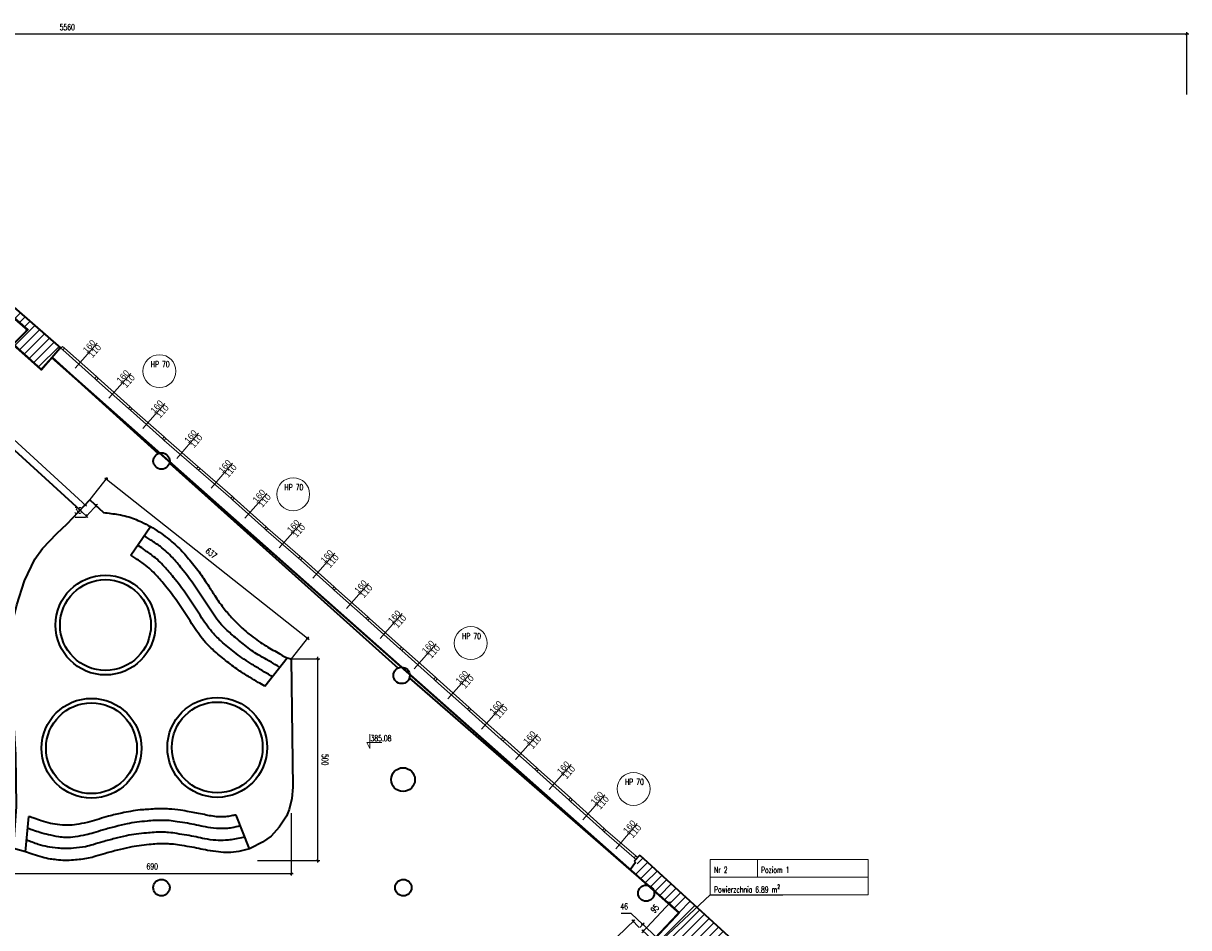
# Model space of a CAD drawing. Header units: millimetres. Extents: x 19887 to 192597, y -14203 to 39042.
# Tile 189 of 256: x 51688 to 58055, y -3774 to 1169. Entities that reach past the tile are written whole.
import ezdxf
from ezdxf import colors
from ezdxf.entities.mleader import LeaderData, LeaderLine
from ezdxf.math import Vec2, Vec3

# ---------------------------------------------------------------- set-up
doc = ezdxf.new("R2010")
doc.units = ezdxf.units.MM
doc.linetypes.add('DASHED2', pattern=[9.525, 6.35, -3.175])
doc.layers.get('Defpoints').update_dxf_attribs({"color": 4})
for name, color, linetype in [('A_DBA-RAMKI', 6, 'Continuous'), ('Wymiarowanie', 3, 'Continuous'), ('Wypełnienie', 252, 'Continuous')]:
    doc.layers.add(name, color=color, linetype=linetype)
for name, color, linetype, lineweight in [('Basen_rzut_poziom_1_obrys', 252, 'Continuous', 35), ('Kolobrzeg_rzut_hala_poziom_1', 252, 'Continuous', 35), ('koty wysokościowe', 252, 'Continuous', 0), ('Okna', 252, 'Continuous', 5), ('Schody', 252, 'Continuous', 5), ('Tabela', 1, 'Continuous', 0)]:
    doc.layers.add(name, color=color, linetype=linetype, lineweight=lineweight)
doc.styles.add('ROMANS', font='romans.shx', dxfattribs={"width": 0.6})
doc.styles.get("Standard").update_dxf_attribs({"font": 'arial.ttf'})
doc.dimstyles.new('000001FB70622F18', dxfattribs={"dimtxt": 20, "dimasz": 5, "dimexe": 5, "dimexo": 1, "dimgap": 20, "dimtad": 1, "dimtoh": 1, "dimdec": 0, "dimtxsty": 'Standard', "dimblk": 'OBLIQUE', "dimcen": 0, "dimdle": 5, "dimclrd": 252, "dimclre": 252, "dimclrt": 252, "dimadec": 0, "dimazin": 0, "dimtfac": 1, "dimtdec": 0, "dimtmove": 0, "dimatfit": 3, "dimldrblk": 'OBLIQUE', "dimfxl": 150, "dimfxlon": 1, "dimlwd": 25, "dimlwe": 25, "dimarcsym": 1})

# ---------------------------------------------------------------- blocks, each defined once
blk = doc.blocks.new('_Oblique')
at = {"color": 0, "linetype": 'ByBlock', "lineweight": -2}
blk.add_line((-0.5, -0.5), (0.5, 0.5), dxfattribs=at)
blk = doc.blocks.new('*D604')
at = {"layer": 'Defpoints', "color": 0}
for p in [(2641.8, -379.8), (3081.1, -3077.2), (2641.8, -3106.2)]:
    blk.add_point(p, dxfattribs=at)
at = {"layer": 'Wymiarowanie', "color": 252, "linetype": 'Continuous', "lineweight": 25}
for p, q in [((2641.8, -2956.2), (2641.8, -3111.2)), ((3081.1, -3078.2), (3081.1, -3111.2)), ((3086.1, -3106.2), (2636.8, -3106.2))]:
    blk.add_line(p, q, dxfattribs=at)
at = {"layer": 'Wymiarowanie', "color": 252, "linetype": 'ByBlock', "lineweight": 25, "xscale": 5, "yscale": 5, "zscale": 5, "rotation": 180}
blk.add_blockref('_Oblique', (2641.8, -3106.2), dxfattribs=at)
at = {"layer": 'Wymiarowanie', "color": 252, "linetype": 'ByBlock', "lineweight": 25, "xscale": 5, "yscale": 5, "zscale": 5}
blk.add_blockref('_Oblique', (3081.1, -3106.2), dxfattribs=at)
at = {"layer": 'Wymiarowanie', "color": 252, "insert": (2861.5, -3088.7), "char_height": 15, "attachment_point": 5, "style": 'ROMANS'}
blk.add_mtext('439', dxfattribs=at)
blk = doc.blocks.new('*D672')
at = {"layer": 'Defpoints', "color": 0}
for p in [(3064.4, -2078.9), (3079.8, -2095), (2866.8, -2298.8)]:
    blk.add_point(p, dxfattribs=at)
at = {"layer": 'Wymiarowanie', "color": 252, "linetype": 'Continuous', "lineweight": 25}
for p, q in [((2847.8, -2286.1), (3068, -2075.4)), ((3079.1, -2094.3), (3060.9, -2075.3)), ((2866.1, -2298), (2848, -2279.1))]:
    blk.add_line(p, q, dxfattribs=at)
at = {"layer": 'Wymiarowanie', "color": 252, "linetype": 'ByBlock', "lineweight": 25, "xscale": 5, "yscale": 5, "zscale": 5}
for p, rotation in [((3064.4, -2078.9), 43.74194515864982), ((2851.4, -2282.7), 223.7419451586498)]:
    blk.add_blockref('_Oblique', p, dxfattribs=dict(at, rotation=rotation))
at = {"layer": 'Wymiarowanie', "color": 252, "insert": (2945.8, -2168.1), "char_height": 15, "attachment_point": 5, "rotation": 43.7419, "style": 'ROMANS'}
blk.add_mtext('295', dxfattribs=at)
blk = doc.blocks.new('*D675')
at = {"layer": 'Defpoints', "color": 0}
for p in [(3079.8, -2095), (3113.4, -2126.7), (3121.3, -2118.3)]:
    blk.add_point(p, dxfattribs=at)
at = {"layer": 'Wymiarowanie', "color": 252, "linetype": 'Continuous', "lineweight": 25}
for p, q in [((3058.9, -2059.5), (3034.4, -2059.5)), ((3087.7, -2086.6), (3058.9, -2059.5)), ((3080.5, -2094.3), (3091.1, -2083)), ((3084, -2083.2), (3124.9, -2121.8)), ((3114.1, -2126), (3124.7, -2114.7))]:
    blk.add_line(p, q, dxfattribs=at)
at = {"layer": 'Wymiarowanie', "color": 252, "linetype": 'ByBlock', "lineweight": 25, "xscale": 5, "yscale": 5, "zscale": 5}
for p, rotation in [((3087.7, -2086.6), 136.6452159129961), ((3121.3, -2118.3), 316.6452159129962)]:
    blk.add_blockref('_Oblique', p, dxfattribs=dict(at, rotation=rotation))
at = {"layer": 'Wymiarowanie', "color": 252, "insert": (3041.6, -2042), "char_height": 15, "attachment_point": 5, "style": 'ROMANS'}
blk.add_mtext('46', dxfattribs=at)
blk = doc.blocks.new('*D676')
at = {"layer": 'Defpoints', "color": 0}
for p in [(3154.2, -2034.6), (3178.6, -2057.6), (3113.4, -2126.7)]:
    blk.add_point(p, dxfattribs=at)
at = {"layer": 'Wymiarowanie', "color": 252, "linetype": 'Continuous', "lineweight": 25}
for p, q in [((3085.5, -2107.3), (3157.6, -2031)), ((3177.8, -2056.9), (3150.5, -2031.2)), ((3112.7, -2126), (3085.3, -2100.2))]:
    blk.add_line(p, q, dxfattribs=at)
at = {"layer": 'Wymiarowanie', "color": 252, "linetype": 'ByBlock', "lineweight": 25, "xscale": 5, "yscale": 5, "zscale": 5}
for p, rotation in [((3154.2, -2034.6), 46.6601387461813), ((3089, -2103.7), 226.6601387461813)]:
    blk.add_blockref('_Oblique', p, dxfattribs=dict(at, rotation=rotation))
at = {"layer": 'Wymiarowanie', "color": 252, "insert": (3117.8, -2047.6), "char_height": 15, "attachment_point": 5, "rotation": 46.6601, "style": 'ROMANS'}
blk.add_mtext('95', dxfattribs=at)
blk = doc.blocks.new('*D776')
at = {"layer": 'Defpoints', "color": 0}
for p in [(2214.6, -1427.4), (1524.8, -1898.2), (2214.6, -1960.2)]:
    blk.add_point(p, dxfattribs=at)
at = {"layer": 'Wymiarowanie', "color": 252, "linetype": 'Continuous', "lineweight": 25}
for p, q in [((2214.6, -1810.2), (2214.6, -1965.2)), ((1524.8, -1899.2), (1524.8, -1965.2)), ((1519.8, -1960.2), (2219.6, -1960.2))]:
    blk.add_line(p, q, dxfattribs=at)
at = {"layer": 'Wymiarowanie', "color": 252, "linetype": 'ByBlock', "lineweight": 25, "xscale": 5, "yscale": 5, "zscale": 5, "rotation": 180}
blk.add_blockref('_Oblique', (1524.8, -1960.2), dxfattribs=at)
at = {"layer": 'Wymiarowanie', "color": 252, "linetype": 'ByBlock', "lineweight": 25, "xscale": 5, "yscale": 5, "zscale": 5}
blk.add_blockref('_Oblique', (2214.6, -1960.2), dxfattribs=at)
at = {"layer": 'Wymiarowanie', "color": 252, "insert": (1869.7, -1942.7), "char_height": 15, "attachment_point": 5, "style": 'ROMANS'}
blk.add_mtext('690', dxfattribs=at)
blk = doc.blocks.new('*D777')
at = {"layer": 'Defpoints', "color": 0}
for p in [(2214.6, -1427.4), (2281.2, -1427.4), (1648.6, -1927.8)]:
    blk.add_point(p, dxfattribs=at)
at = {"layer": 'Wymiarowanie', "color": 252, "linetype": 'Continuous', "lineweight": 25}
for p, q in [((2215.6, -1427.4), (2286.2, -1427.4)), ((2281.2, -1932.8), (2281.2, -1422.4)), ((2131.2, -1927.8), (2286.2, -1927.8))]:
    blk.add_line(p, q, dxfattribs=at)
at = {"layer": 'Wymiarowanie', "color": 252, "linetype": 'ByBlock', "lineweight": 25, "xscale": 5, "yscale": 5, "zscale": 5}
for p, rotation in [((2281.2, -1427.4), 90), ((2281.2, -1927.8), 270)]:
    blk.add_blockref('_Oblique', p, dxfattribs=dict(at, rotation=rotation))
at = {"layer": 'Wymiarowanie', "color": 252, "insert": (2298.7, -1677.6), "char_height": 15, "attachment_point": 5, "rotation": 270, "style": 'ROMANS'}
blk.add_mtext('500', dxfattribs=at)
blk = doc.blocks.new('*D771')
at = {"layer": 'Defpoints', "color": 0}
for p in [(1714.9, -1032), (2255.4, -1376.2), (2214.6, -1427.6)]:
    blk.add_point(p, dxfattribs=at)
at = {"layer": 'Wymiarowanie', "color": 252, "linetype": 'Continuous', "lineweight": 25}
for p, q in [((1715.5, -1031.2), (1758.7, -976.6)), ((1751.7, -977.4), (2259.3, -1379.3)), ((2215.3, -1426.8), (2258.5, -1372.3))]:
    blk.add_line(p, q, dxfattribs=at)
at = {"layer": 'Wymiarowanie', "color": 252, "linetype": 'ByBlock', "lineweight": 25, "xscale": 5, "yscale": 5, "zscale": 5}
for p, rotation in [((1755.6, -980.5), 141.6300601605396), ((2255.4, -1376.2), 321.6300601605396)]:
    blk.add_blockref('_Oblique', p, dxfattribs=dict(at, rotation=rotation))
at = {"layer": 'Wymiarowanie', "color": 252, "insert": (2016.4, -1164.6), "char_height": 15, "attachment_point": 5, "rotation": 321.6301, "style": 'ROMANS'}
blk.add_mtext('637', dxfattribs=at)
blk = doc.blocks.new('*D779')
at = {"layer": 'Defpoints', "color": 0}
for p in [(1230.4, -637.9), (1690.7, -1057.8), (1703.1, -1044.2)]:
    blk.add_point(p, dxfattribs=at)
at = {"layer": 'Wymiarowanie', "color": 252, "linetype": 'Continuous', "lineweight": 25}
for p, q in [((1231.1, -637.1), (1246.2, -620.6)), ((1239.1, -620.9), (1706.8, -1047.6)), ((1691.4, -1057.1), (1706.5, -1040.5))]:
    blk.add_line(p, q, dxfattribs=at)
at = {"layer": 'Wymiarowanie', "color": 252, "linetype": 'ByBlock', "lineweight": 25, "xscale": 5, "yscale": 5, "zscale": 5}
for p, rotation in [((1242.8, -624.3), 137.6250679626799), ((1703.1, -1044.2), 317.6250679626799)]:
    blk.add_blockref('_Oblique', p, dxfattribs=dict(at, rotation=rotation))
at = {"layer": 'Wymiarowanie', "color": 252, "insert": (1484.8, -821.3), "char_height": 15, "attachment_point": 5, "rotation": 317.6251, "style": 'ROMANS'}
blk.add_mtext('623', dxfattribs=at)
blk = doc.blocks.new('*D780')
at = {"layer": 'Defpoints', "color": 0}
for p in [(1714.9, -1032), (1690.7, -1057.8), (1706.2, -1072.3)]:
    blk.add_point(p, dxfattribs=at)
at = {"layer": 'Wymiarowanie', "color": 252, "linetype": 'Continuous', "lineweight": 25}
for p, q in [((1715.6, -1032.6), (1734.1, -1049.9)), ((1691.5, -1058.5), (1709.9, -1075.8)), ((1733.8, -1042.8), (1706.2, -1072.3)), ((1702.8, -1076), (1678.2, -1076)), ((1706.2, -1072.3), (1702.8, -1076))]:
    blk.add_line(p, q, dxfattribs=at)
at = {"layer": 'Wymiarowanie', "color": 252, "linetype": 'ByBlock', "lineweight": 25, "xscale": 5, "yscale": 5, "zscale": 5}
for p, rotation in [((1706.2, -1072.3), 226.9312995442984), ((1730.4, -1046.5), 46.93129954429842)]:
    blk.add_blockref('_Oblique', p, dxfattribs=dict(at, rotation=rotation))
at = {"layer": 'Wymiarowanie', "color": 252, "insert": (1685.5, -1058.5), "char_height": 15, "attachment_point": 5, "style": 'ROMANS'}
blk.add_mtext('35', dxfattribs=at)
blk = doc.blocks.new('*D985')
at = {"layer": 'Defpoints', "color": 0}
for p in [(-1121.1, 124.6), (4438.5, -3063.7), (-1121.1, -3458.5)]:
    blk.add_point(p, dxfattribs=at)
at = {"layer": 'Wymiarowanie', "color": 252, "linetype": 'Continuous', "lineweight": 25}
for p, q in [((4443.5, 124.6), (-1126.1, 124.6)), ((-1121.1, -25.4), (-1121.1, 129.6)), ((4438.5, -25.4), (4438.5, 129.6))]:
    blk.add_line(p, q, dxfattribs=at)
at = {"layer": 'Wymiarowanie', "color": 252, "linetype": 'ByBlock', "lineweight": 25, "xscale": 5, "yscale": 5, "zscale": 5, "rotation": 180}
blk.add_blockref('_Oblique', (-1121.1, 124.6), dxfattribs=at)
at = {"layer": 'Wymiarowanie', "color": 252, "linetype": 'ByBlock', "lineweight": 25, "xscale": 5, "yscale": 5, "zscale": 5}
blk.add_blockref('_Oblique', (4438.5, 124.6), dxfattribs=at)
at = {"layer": 'Wymiarowanie', "color": 252, "insert": (1658.7, 142.1), "char_height": 15, "attachment_point": 5, "style": 'ROMANS'}
blk.add_mtext('5560', dxfattribs=at)
blk = doc.blocks.new('A$C7bb86cbb')
at = {"layer": 'Kolobrzeg_rzut_hala_poziom_1'}
for p, q in [((-15015, 13012, 0), (-14561, 13536, 0)), ((-14561, 13536, 0), (-14531, 13539, 0)), ((-153, 944), (-297, 793, 0)), ((-268, 765, 0), (-400, 582)), ((-297, 793, 0), (-268, 765, 0))]:
    blk.add_line(p, q, dxfattribs=at)
at = {"layer": 'Kolobrzeg_rzut_hala_poziom_1', "elevation": 0}
blk.add_lwpolyline([(-14716, 13278), (-12114, 10925)], dxfattribs=at)
at = {"layer": 'Kolobrzeg_rzut_hala_poziom_1'}
blk.add_circle((0, 0), 201, dxfattribs=at)
at = {"layer": 'Okna', "elevation": 0}
for points in [[(-13634, 13663), (-14179, 13044)], [(-13692, 12789), (-14487, 13498)], [(-13651, 12833), (-14446, 13542)], [(-12853, 12039), (-13648, 12748)], [(-12812, 12083), (-13607, 12792)], [(-12795, 12913), (-13340, 12294)], [(-11956, 12163), (-12501, 11544)], [(-12014, 11289), (-12809, 11998)], [(-11973, 11333), (-12768, 12042)], [(-11123, 10595), (-11929, 11292)], [(-11117, 11425), (-11654, 10799)], [(-11164, 10550), (-11970, 11248)], [(-10315, 9811), (-11119, 10510)], [(-10275, 9856), (-11079, 10554)], [(-10268, 10686), (-10805, 10060)], [(-9417, 9932), (-9965, 9316)], [(-9479, 9058), (-10270, 9771)], [(-9439, 9103), (-10230, 9816)], [(-8630, 8319), (-9434, 9018)], [(-8590, 8364), (-9394, 9063)], [(-8564, 9193), (-9115, 8579)], [(-7734, 8444), (-8279, 7825)], [(-7792, 7570), (-8586, 8279)], [(-7751, 7614), (-8546, 8323)], [(-6953, 6820), (-7748, 7529)], [(-6912, 6864), (-7707, 7573)], [(-6895, 7694), (-7440, 7075)], [(-6114, 6070), (-6909, 6779)], [(-6073, 6114), (-6868, 6823)], [(-6056, 6944), (-6601, 6325)], [(-5217, 6195), (-5762, 5575)], [(-5275, 5320), (-6070, 6029)], [(-5235, 5364), (-6029, 6073)], [(-4436, 4570), (-5231, 5279)], [(-4396, 4614), (-5190, 5323)], [(-4378, 5445), (-4923, 4825)], [(-3540, 4695), (-4085, 4075)], [(-3598, 3820), (-4392, 4529)], [(-3557, 3864), (-4352, 4573)], [(-2759, 3070), (-3554, 3780)], [(-2718, 3114), (-3513, 3824)], [(-2701, 3945), (-3246, 3325)], [(-1862, 3195), (-2407, 2576)], [(-1920, 2320), (-2715, 3030)], [(-1879, 2365), (-2674, 3074)], [(-1042, 1609), (-1835, 2324)], [(-1024, 2442), (-1569, 1823)], [(-1083, 1565), (-1876, 2280)], [(-296, 881), (-1039, 1524)], [(-256, 925), (-999, 1569)], [(-222, 1732), (-755, 1102)]]:
    blk.add_lwpolyline(points, dxfattribs=at)
for points in [[(-14531, 13539), (-14490, 13583), (-14446, 13542), (-14487, 13498)], [(-13692, 12789), (-13651, 12833), (-13607, 12792), (-13648, 12748)], [(-12853, 12039), (-12812, 12083), (-12768, 12042), (-12809, 11998)], [(-12014, 11289), (-11973, 11333), (-11929, 11292), (-11970, 11248)], [(-11164, 10550), (-11123, 10595), (-11079, 10554), (-11119, 10510)], [(-10315, 9811), (-10275, 9856), (-10230, 9816), (-10270, 9771)], [(-9479, 9058), (-9439, 9103), (-9394, 9063), (-9434, 9018)], [(-8630, 8319), (-8590, 8364), (-8546, 8323), (-8586, 8279)], [(-7792, 7570), (-7751, 7614), (-7707, 7573), (-7748, 7529)], [(-6953, 6820), (-6912, 6864), (-6868, 6823), (-6909, 6779)], [(-6114, 6070), (-6073, 6114), (-6029, 6073), (-6070, 6029)], [(-5275, 5320), (-5235, 5364), (-5190, 5323), (-5231, 5279)], [(-4436, 4570), (-4396, 4614), (-4352, 4573), (-4392, 4529)], [(-3598, 3820), (-3557, 3864), (-3513, 3824), (-3554, 3780)], [(-2759, 3070), (-2718, 3114), (-2674, 3074), (-2715, 3030)], [(-1920, 2320), (-1879, 2365), (-1835, 2324), (-1876, 2280)], [(-1083, 1565), (-1042, 1609), (-998, 1568), (-1039, 1524)], [(-296, 881), (-256, 925), (-212, 884), (-252, 840)]]:
    blk.add_lwpolyline(points, close=True, dxfattribs=at)
at = {"layer": 'Okna', "char_height": 150, "width": 335.75, "attachment_point": 3}
for s, insert, rotation in [('160', (-13773, 13767, 0), 48.6566), ('110', (-13631, 13648, 0), 48.6566), ('160', (-12934, 13017, 0), 48.6566), ('110', (-12792, 12898, 0), 48.6566), ('160', (-12095, 12268, 0), 48.6566), ('110', (-11953, 12148, 0), 48.6566), ('160', (-11257, 11528, 0), 49.4019), ('110', (-11114, 11410, 0), 49.4019), ('160', (-10408, 10789, 0), 49.4019), ('110', (-10266, 10671, 0), 49.4019), ('160', (-9560, 10050, 0), 49.4019), ('110', (-9417, 9932, 0), 49.4019), ('160', (-8702, 9298, 0), 48.0846), ('110', (-8561, 9178, 0), 48.0846), ('160', (-7872, 8548, 0), 48.6566), ('110', (-7731, 8429, 0), 48.6566), ('160', (-7034, 7798, 0), 48.6566), ('110', (-6892, 7679, 0), 48.6566), ('160', (-6195, 7049, 0), 48.6566), ('110', (-6053, 6929, 0), 48.6566), ('160', (-5356, 6299, 0), 48.6566), ('110', (-5215, 6180, 0), 48.6566), ('160', (-4517, 5549, 0), 48.6566), ('110', (-4376, 5430, 0), 48.6566), ('160', (-3678, 4799, 0), 48.6566), ('110', (-3537, 4680, 0), 48.6566), ('160', (-2840, 4049, 0), 48.6566), ('110', (-2698, 3930, 0), 48.6566), ('160', (-2001, 3299, 0), 48.6566), ('110', (-1859, 3180, 0), 48.6566), ('160', (-1163, 2546, 0), 48.6566), ('110', (-1021, 2427, 0), 48.6566), ('160', (-363, 1834, 0), 49.7994), ('110', (-219, 1717, 0), 49.7994)]:
    blk.add_mtext(s, dxfattribs=dict(at, insert=insert, rotation=rotation))
blk = doc.blocks.new('G$CF5E15B28')
at = {"layer": 'Wypełnienie'}
h = blk.add_hatch(dxfattribs=at)
h.set_pattern_fill('ANSI31', color=253, scale=5, angle=90)
h.set_pattern_definition([(45, (-771.488, -5161.708), (-11.22532, 11.22532), [])])
h.paths.add_polyline_path([(1287.6, -37.3), (1247.1, -37.2), (1249.7, -337.1), (1287, -369.8), (1560.7, -609.5), (1524.8, -645.7), (1594.7, -708), (1641.6, -653.9), (1287.1, -344.7)])
h = blk.add_hatch(dxfattribs=at)
h.set_pattern_fill('ANSI31', color=253, scale=5, angle=90)
h.set_pattern_definition([(45, (3252.028, -2175.285), (-11.22532, 11.22532), [])])
h.paths.add_polyline_path([(3330.2, -2225.7), (3342.3, -2238.5), (3359.1, -2222.5), (3385.1, -2194), (3242.6, -2062.6), (3128.5, -1959.1), (3087.4, -1920.6), (3059.2, -1953.5), (3178.6, -2057.6), (3113.4, -2126.7), (3251.5, -2269.3), (3166.2, -2351.5), (3045.3, -2468.1), (2986.4, -2407.5), (2978.8, -2414.9), (3041.4, -2479.2), (3081, -2439.5), (3081, -2882.3), (3100.3, -2882.3), (3100.3, -2844.2), (3108.5, -2844.2), (3109.2, -2630.8), (3485.5, -2630.8), (3485.5, -2608), (3469.4, -2608), (3469.4, -2616.8), (3372.3, -2616.8), (3372.3, -2514), (3378.1, -2514), (3378.1, -2499.2), (3355.9, -2499.2), (3357.5, -2558), (3359.3, -2616.8), (3133, -2617.5), (3133, -2598), (3108.6, -2598.5), (3108.6, -2437.7)])
at = {"layer": 'Basen_rzut_poziom_1_obrys', "color": 253, "elevation": 0}
for points in [[(1249.7, -337.1), (1560.7, -609.5), (1524.8, -645.7), (1594.7, -708), (1594.7, -708)], [(1643.2, -655.3), (1287.1, -344.7)], [(1690.7, -1057.8), (1230.9, -638.4)], [(1620.8, -677.9), (1884.9, -916.7)], [(1912.3, -941.3), (2480.5, -1449.8)], [(1554.8, -1906.7), (1524.8, -1898.2), (1532.7, -1794.5), (1530.6, -1664.9), (1521.6, -1519.3), (1517.2, -1436.9), (1518.7, -1385.6), (1526.4, -1320.5), (1533.3, -1292.9), (1552.5, -1233.4), (1578.1, -1179.1), (1597, -1152.8), (1632.4, -1115.5), (1658.8, -1092), (1714.9, -1032), (1748.6, -1063.5)], [(1816.7, -1169.4), (1865.3, -1098.5)], [(2214.6, -1427.4), (2219.2, -1746), (2216.4, -1774.3), (2209.7, -1801.2), (2202.7, -1817.7), (2184.7, -1845.4), (2165.2, -1867.2), (2143.7, -1882.5), (2114.7, -1897.4)], [(2148.9, -1494.7), (2204.6, -1424.4)], [(2508.2, -1474.9), (3059.2, -1953.5)], [(1554.8, -1906.7), (1563.4, -1818.8)], [(2114.7, -1897.4), (2111, -1899.3), (2078, -1815.1)], [(3080.9, -1914.8), (3739.5, -2516.8), (3739.9, -3060.8)], [(3059.2, -1953.5), (3059.2, -1953.5), (3100.5, -1989.6)], [(3115.1, -2002.3), (3178.6, -2057.6), (3171.2, -2065.5)], [(3113.4, -2126.7), (3171.2, -2065.5)]]:
    blk.add_lwpolyline(points, dxfattribs=at)
at = {"layer": 'Basen_rzut_poziom_1_obrys', "color": 253}
for centre, radius in [((1892.7, -935.6, 0), 20.4), ((1753.6, -1343.1, 0), 123.9), ((1753.6, -1343.1, 0), 112.8), ((2488.9, -1468.3, 0), 20.4), ((1718.8, -1649.1, 0), 123.9), ((2031.1, -1647.2, 0), 123.9), ((1718.8, -1649.1, 0), 112.8), ((2031.1, -1647.2, 0), 112.8), ((2492.5, -1727.1, 0), 29.5), ((1892.6, -1995.4, 0), 20.5), ((2493.3, -1995.4, 0), 20.5)]:
    blk.add_circle(centre, radius, dxfattribs=at)
for points in [[(1748.6, -1063.5, 0), (1785.6, -1068.6, 0), (1806.9, -1073.3, 0), (1843, -1087, 0), (1865.3, -1098.5, 0)], [(1865.3, -1098.5, 0), (1887.4, -1112.3, 0), (1906.8, -1126.6, 0), (1937.2, -1153, 0), (1962.9, -1182.1, 0), (1989, -1215.4, 0), (2010, -1246.7, 0), (2024.9, -1270, 0), (2046.1, -1299.7, 0), (2066.8, -1324.4, 0), (2093.3, -1350.7, 0), (2116.2, -1370.1, 0), (2152.3, -1395.1, 0), (2186.8, -1415, 0), (2211.1, -1426.6, 0), (2214.6, -1427.4, 0)], [(2148.9, -1494.7, 0), (2133.1, -1485.4, 0), (2111.4, -1472.5, 0), (2087.6, -1457.7, 0), (2055.9, -1434.1, 0), (2025.2, -1408.6, 0), (2001.9, -1386.2, 0), (1973.3, -1347.7, 0), (1934.2, -1288.2, 0), (1902.7, -1246.3, 0), (1879.7, -1219.4, 0), (1849.9, -1191.9, 0), (1826.4, -1176.1, 0), (1816.7, -1169.4, 0)], [(2078, -1815.1, 0), (2066, -1817.1, 0), (2051.4, -1819.3, 0), (2033.9, -1819.6, 0), (1999.1, -1814.1, 0), (1980.2, -1810.4, 0), (1961.8, -1806.9, 0), (1940, -1803.2, 0), (1911.5, -1800.1, 0), (1896.7, -1799.4, 0), (1875.7, -1799.7, 0), (1856.4, -1801.4, 0), (1840, -1802.5, 0), (1816, -1805.9, 0), (1793.9, -1810.1, 0), (1761.2, -1818.1, 0), (1737.5, -1825, 0), (1714.5, -1831.6, 0), (1687.2, -1837.8, 0), (1665.8, -1840.4, 0), (1640.5, -1839.4, 0), (1617.4, -1835.8, 0), (1594.1, -1829.1, 0), (1576, -1823.2, 0), (1563.4, -1818.8, 0)], [(2088.6, -1842, 0), (2067.1, -1846.8, 0), (2053, -1848.4, 0), (2029, -1848.2, 0), (2001.8, -1844.6, 0), (1979.8, -1839.9, 0), (1957, -1835.6, 0), (1932, -1831.6, 0), (1911.8, -1829, 0), (1897, -1828.3, 0), (1876, -1828.6, 0), (1856.7, -1830.3, 0), (1831.5, -1832.9, 0), (1807.4, -1837.2, 0), (1777.9, -1844.1, 0), (1748.3, -1852, 0), (1724.4, -1859.2, 0), (1705.1, -1864.2, 0), (1678, -1869.3, 0), (1654.8, -1870.7, 0), (1637.8, -1869.1, 0), (1611.8, -1864, 0), (1590.6, -1858.5, 0), (1573.4, -1852.8, 0), (1560.9, -1848.6, 0)], [(2099.4, -1869.5, 0), (2065.7, -1876.3, 0), (2051.5, -1877.9, 0), (2027.6, -1877.7, 0), (2000.4, -1874.1, 0), (1978.4, -1869.5, 0), (1955.6, -1865.2, 0), (1930.6, -1861.2, 0), (1910.4, -1858.5, 0), (1895.6, -1857.8, 0), (1874.6, -1858.1, 0), (1855.3, -1859.8, 0), (1830.1, -1862.4, 0), (1805.9, -1866.7, 0), (1776.5, -1873.6, 0), (1746.9, -1881.5, 0), (1723, -1888.7, 0), (1703.7, -1893.7, 0), (1674.3, -1897.5, 0), (1651.3, -1898.1, 0), (1635.5, -1897.3, 0), (1609.2, -1894, 0), (1586.4, -1888.1, 0), (1571.7, -1882.8, 0), (1557.9, -1877.6, 0)], [(2111, -1899.3, 0), (2058.3, -1908.4, 0), (2034.4, -1906.5, 0), (2007.2, -1902.9, 0), (1985.2, -1898.3, 0), (1962.4, -1894, 0), (1937.3, -1890, 0), (1917.2, -1887.3, 0), (1902.4, -1886.6, 0), (1881.3, -1886.9, 0), (1862.1, -1888.6, 0), (1836.9, -1891.2, 0), (1812.7, -1895.5, 0), (1783.3, -1902.4, 0), (1753.7, -1910.3, 0), (1729.8, -1917.5, 0), (1710.5, -1922.5, 0), (1674.3, -1926.8, 0), (1652.5, -1928, 0), (1632.1, -1926.2, 0), (1616.7, -1924.5, 0), (1596, -1919.9, 0), (1574.1, -1912.9, 0), (1554.8, -1906.7, 0)]]:
    blk.add_spline(points, degree=3, dxfattribs=at)
for points, knots in [([(2186, -1447.9, 0), (2184.1, -1446.8, 0), (2174.3, -1440.9, 0), (2155.7, -1429.2, 0), (2125.5, -1414.2, 0), (2096.2, -1390.4, 0), (2066.8, -1366.7, 0), (2037.2, -1339.3, 0), (2008.5, -1297.5, 0), (1978.5, -1248.9, 0), (1946.3, -1206.6, 0), (1919, -1173.8, 0), (1893.8, -1149.4, 0), (1871.1, -1135.6, 0), (1860.4, -1128.2, 0), (1850, -1120.9, 0)], [76.828596, 76.828596, 76.828596, 76.828596, 141.865824, 420.483865, 735.948643, 1149.160925, 1548.458206, 1871.186421, 2351.281276, 3063.414437, 3587.004583, 3940.833154, 4345.998846, 4629.81405, 4735.914031, 4735.914031, 4735.914031, 4735.914031]), ([(2167.7, -1471, 0), (2159.2, -1466.2, 0), (2142.6, -1456.1, 0), (2112.1, -1438.1, 0), (2078.9, -1415.8, 0), (2047.5, -1389.4, 0), (2017.2, -1361.6, 0), (1988.5, -1319.6, 0), (1958.5, -1271.1, 0), (1926.3, -1228.8, 0), (1898.9, -1196, 0), (1873.8, -1171.6, 0), (1851.4, -1157.9, 0), (1843.8, -1151.2, 0), (1833.4, -1145, 0)], [144.340256, 144.340256, 144.340256, 144.340256, 438.256364, 724.666623, 1208.130026, 1634.162576, 1956.890791, 2436.985646, 3149.118807, 3672.708953, 4026.537524, 4431.703216, 4715.51842, 4812.791467, 4812.791467, 4812.791467, 4812.791467])]:
    blk.add_open_spline(points, degree=3, knots=knots, dxfattribs=at)
at = {"layer": 'koty wysokościowe', "color": 253, "elevation": 0}
for points in [[(2409.9, -1613.8), (2409.9, -1650)], [(2402.4, -1635), (2409.9, -1635)], [(2409.9, -1650), (2402.4, -1635)], [(2409.9, -1635), (2439.9, -1635)]]:
    blk.add_lwpolyline(points, dxfattribs=at)
at = {"layer": 'Okna', "color": 253}
for centre in [(1887.6, -712.4, 0), (2219.7, -1018.2, 0), (2660.7, -1387.9, 0), (3064.9, -1750.1, 0)]:
    blk.add_circle(centre, 40.9, dxfattribs=at)
at = {"layer": 'Tabela', "color": 253, "elevation": 0}
blk.add_lwpolyline([(3255.3, -1925.3), (3647.3, -1925.3), (3647.3, -2013.4), (3255.3, -2013.4)], close=True, dxfattribs=at)
for points in [[(3372.9, -1925.3), (3372.9, -1969.4)], [(3255.3, -1969.4), (3647.3, -1969.4)]]:
    blk.add_lwpolyline(points, dxfattribs=at)
at = {"layer": 'Basen_rzut_poziom_1_obrys', "color": 253, "xscale": 0.1, "yscale": 0.1, "zscale": 0.1}
blk.add_blockref('A$C7bb86cbb', (3096.2, -2009.2, 0), dxfattribs=at)
at = {"layer": 'koty wysokościowe', "color": 253, "insert": (2411.8, -1616.7, 0), "char_height": 15, "width": 21553.284, "attachment_point": 1, "style": 'ROMANS'}
blk.add_mtext('385.08', dxfattribs=at)
at = {"layer": 'Okna', "color": 253, "char_height": 15, "width": 157.291, "attachment_point": 1, "style": 'ROMANS'}
for insert in [(1866.2, -687.6, 0), (2198.3, -993.3, 0), (2639.4, -1363, 0), (3043.6, -1725.2, 0)]:
    blk.add_mtext('HP 70', dxfattribs=dict(at, insert=insert))
at = {"layer": 'Tabela', "color": 253, "char_height": 15, "width": 61580.813, "attachment_point": 1, "style": 'ROMANS'}
for s, insert in [('Nr 2', (3264.9, -1944, 0)), ('Poziom 1', (3381.4, -1944, 0)), ('\\A1;Powierzchnia 6.89 m{\\H0.7x;\\S2^ ;}', (3264.9, -1987.7, 0))]:
    blk.add_mtext(s, dxfattribs=dict(at, insert=insert))
at = {"layer": 'Wymiarowanie', "color": 253}
for base, p1, p2, angle, override, picture, middle in [((-1121.1, 124.6, 0), (4438.5, -3063.7, 0), (-1121.1, -3458.5, 0), 0, {"dimtxt": 15, "dimgap": 10, "dimtxsty": 'ROMANS'}, '*D985', (1658.7, 142.1, 0)), ((2641.8, -3106.2, 0), (3081.1, -3077.2, 0), (2641.8, -379.8, 0), 0, {"dimtxt": 15, "dimgap": 10, "dimtxsty": 'ROMANS'}, '*D604', (2861.5, -3088.7, 0)), ((2214.6, -1960.2, 0), (1524.8, -1898.2, 0), (2214.6, -1427.4, 0), 0, {"dimtxt": 15, "dimgap": 10, "dimtxsty": 'ROMANS'}, '*D776', (1869.7, -1942.7, 0)), ((2281.2, -1427.4, 0), (1648.6, -1927.8, 0), (2214.6, -1427.4, 0), 90, {"dimtxt": 15, "dimgap": 10, "dimtad": 2, "dimtxsty": 'ROMANS'}, '*D777', (2298.7, -1677.6, 0))]:
    dim = blk.add_linear_dim(base=base, p1=p1, p2=p2, angle=angle, dimstyle='000001FB70622F18', override=override, dxfattribs=at)
    dim.commit()
    dim.dimension.update_dxf_attribs({"geometry": picture, "text_midpoint": middle})
for p1, p2, distance, picture, middle in [((1230.4, -637.9, 0), (1690.7, -1057.8, 0), 18.4, '*D779', (1484.8, -821.3, 0)), ((1714.9, -1032, 0), (2214.6, -1427.6, 0), 65.6, '*D771', (2016.4, -1164.6, 0)), ((1714.9, -1032, 0), (1690.7, -1057.8, 0), 21.2, '*D780', (1685.5, -1058.5, 0)), ((2866.8, -2298.8, 0), (3079.8, -2095, 0), 22.3, '*D672', (2945.8, -2168.1, 0))]:
    dim = blk.add_aligned_dim(p1=p1, p2=p2, distance=distance, dimstyle='000001FB70622F18', override={"dimtxt": 15, "dimgap": 10, "dimtxsty": 'ROMANS'}, dxfattribs=at)
    dim.commit()
    dim.dimension.update_dxf_attribs({"geometry": picture, "text_midpoint": middle})
for base, p1, p2, angle, picture, middle in [((3121.3, -2118.3, 0), (3079.8, -2095, 0), (3113.4, -2126.7, 0), 316.6452, '*D675', (3041.6, -2059.5, 0)), ((3154.2, -2034.6, 0), (3113.4, -2126.7, 0), (3178.6, -2057.6, 0), 46.6601, '*D676', (3130.5, -2059.7, 0))]:
    dim = blk.add_linear_dim(base=base, p1=p1, p2=p2, angle=angle, dimstyle='000001FB70622F18', override={"dimtxt": 15, "dimgap": 10, "dimtxsty": 'ROMANS'}, dxfattribs=at)
    dim.commit()
    dim.dimension.update_dxf_attribs({"geometry": picture, "text_midpoint": middle, "dimtype": 161})
at = {"layer": 'Schody', "color": 253}
ml = blk.add_multileader_mtext('Standard', dxfattribs=at)
ml.set_content('', color=253)
ml.set_leader_properties()
ml.build(insert=Vec2(0, 0))
ml.multileader.update_dxf_attribs({"text_top_attachment_type": 0, "text_bottom_attachment_type": 0, "dogleg_length": 0.8, "arrow_head_size": 20})
ctx = ml.context
ctx.base_point, ctx.char_height, ctx.arrow_head_size, ctx.landing_gap_size, ctx.plane_origin, ctx.plane_x_axis, ctx.plane_y_axis = Vec3(3435.5, -2013.4, 0), 0.4, 20, 0.2, Vec3(4012.2, -2391.7, 0), Vec3(1, 0, 0), Vec3(0, 1, 0)
ctx.attachment_type = 2
notes = []
notes.append((ctx, [(1, (1, 1, 0), (3255.3, -2013.4, 0), (1, 0, 0), 180.2, [(0, [(3023.3, -2230, 0)], 256, [])])]))
ctx.mtext.insert, ctx.mtext.text_direction, ctx.mtext.flow_direction = Vec3(3435.7, -2013.4, 0), Vec3(1, 0, 0), 5
for ctx, leaders in notes:
    for number, flags, end, landing, length, lines in leaders:
        leader = LeaderData()
        leader.index, (leader.has_last_leader_line, leader.has_dogleg_vector, leader.attachment_direction) = number, flags
        leader.last_leader_point, leader.dogleg_vector, leader.dogleg_length = Vec3(end), Vec3(landing), length
        for number, points, colour, breaks in lines:
            line = LeaderLine()
            line.index, line.vertices, line.color, line.breaks = number, Vec3.list(points), colors.encode_raw_color(colour), breaks
            leader.lines.append(line)
        ctx.leaders.append(leader)

msp = doc.modelspace()

# ---------------------------------------------------------------- linework, layer by layer
at = {"layer": 'A_DBA-RAMKI', "color": 210, "linetype": 'DASHED2', "ltscale": 10, "const_width": 11, "elevation": 0}
msp.add_lwpolyline([(51021.3, 92.5), (51711.1, -506.8), (51632.4, -586.3), (51786.1, -723.3), (51844.8, -658.4), (55270.6, -3692.5), (55127.1, -3844.5)], dxfattribs=at)

# ---------------------------------------------------------------- block references
at = {"xscale": 2.2, "yscale": 2.2, "zscale": 2.2}
msp.add_blockref('G$CF5E15B28', (48279.4, 835.1, 0), dxfattribs=at)

doc.saveas('drawing.dxf')
